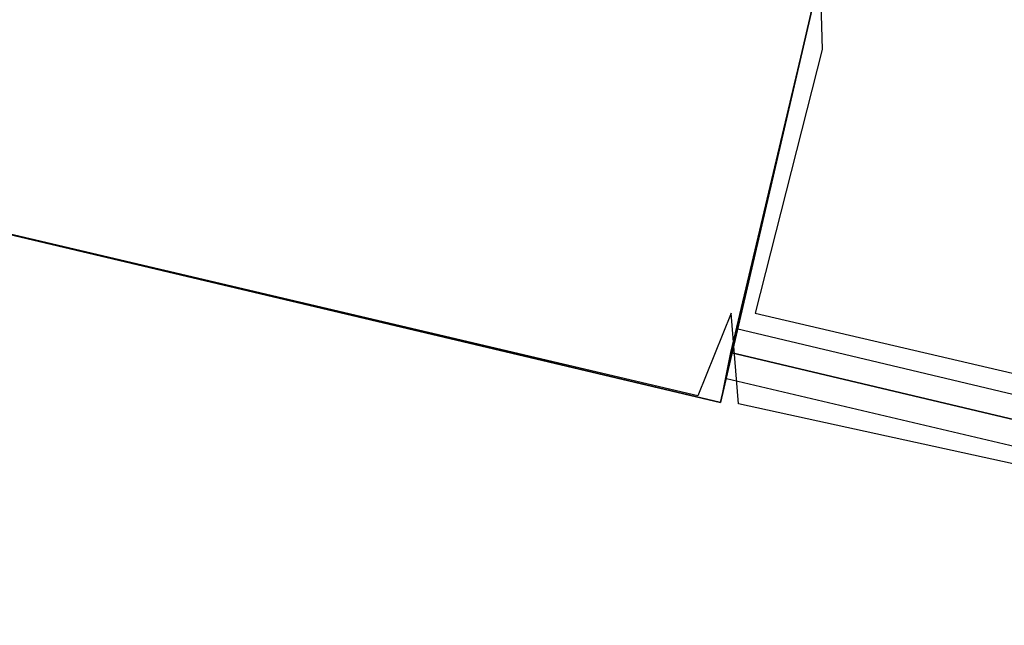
# Model space of a CAD drawing. Header units: feet. Extents: x -79 to 198, y -22 to 181.
# Tile 98 of 256: x 114.48 to 121.06, y 36.48 to 40.52. Entities that reach past the tile are written whole.
import ezdxf

# ---------------------------------------------------------------- set-up
doc = ezdxf.new("R2010")
doc.units = ezdxf.units.FT
for name, color, linetype in [('A-AREA-UNIDAD', 30, 'CONTINUOUS'), ('A-LINEA', 7, 'CONTINUOUS'), ('A-MURO-CONCRETO', 8, 'CONTINUOUS')]:
    doc.layers.add(name, color=color, linetype=linetype)

msp = doc.modelspace()

# ---------------------------------------------------------------- linework, layer by layer
at = {"layer": 'A-AREA-UNIDAD'}
for points in [[(106.912, 44.2844), (118.752, 41.44), (119.808, 41.4044), (119.84, 40.32), (119.392, 38.56), (125.872, 37.0489), (126.032, 36.8), (128.192, 40.8), (129.792, 45.4933), (130.48, 49.2444), (130.64, 53.8844), (130.32, 57.0844), (129.28, 61.8489), (128.928, 64.9244), (128.992, 69.2444), (129.6, 72.8889), (128.8, 72.8889), (118.048, 75.4133), (118, 75.6444), (117.472, 75.7689), (116.24, 75.68), (104.08, 78.5244)], [(106.72, 19.7689), (110.72, 22.3644), (115.872, 26.24), (119.968, 29.7956), (123.232, 33.0844), (125.872, 36.5156), (119.28, 37.9556), (119.232, 38.56), (119.008, 38.0089), (105.632, 41.1556)]]:
    msp.add_lwpolyline(points, dxfattribs=at)
at = {"layer": 'A-LINEA'}
for p, q in [((119.2667, 38.4578), (125.84, 36.8978)), ((119.2, 38.1244), (125.6533, 36.6044))]:
    msp.add_line(p, q, dxfattribs=at)
for points in [[(118.2, 75.6978), (115.0667, 62.4578), (114.5867, 60.4578), (117.1867, 59.8444), (117, 59.0311), (123.76, 57.4311), (119.2267, 38.2978), (126.2667, 36.6311)], [(106.04, 44.1511), (105.3467, 41.2311), (119.16, 37.9644), (119.84, 40.8844), (106.04, 44.1511)], [(126.2667, 36.6311), (119.2267, 38.2978), (119.16, 37.9644), (109.12, 40.3378), (105.48, 24.9378), (96.3733, 27.2578), (96.2667, 26.7644), (92.6933, 27.6178), (92.1333, 25.2311), (89.6, 14.5378), (77.3867, 17.4311), (77.2267, 16.7778), (73.6667, 17.6178), (72.7067, 13.6044), (71.9067, 10.1778)]]:
    msp.add_lwpolyline(points, dxfattribs=at)
at = {"layer": 'A-MURO-CONCRETO'}
msp.add_lwpolyline([(106.8133, 40.8844), (119.84, 40.8844), (119.16, 37.9644), (106.8133, 40.8844), (106.8133, 40.8844)], dxfattribs=at)

doc.saveas('drawing.dxf')
